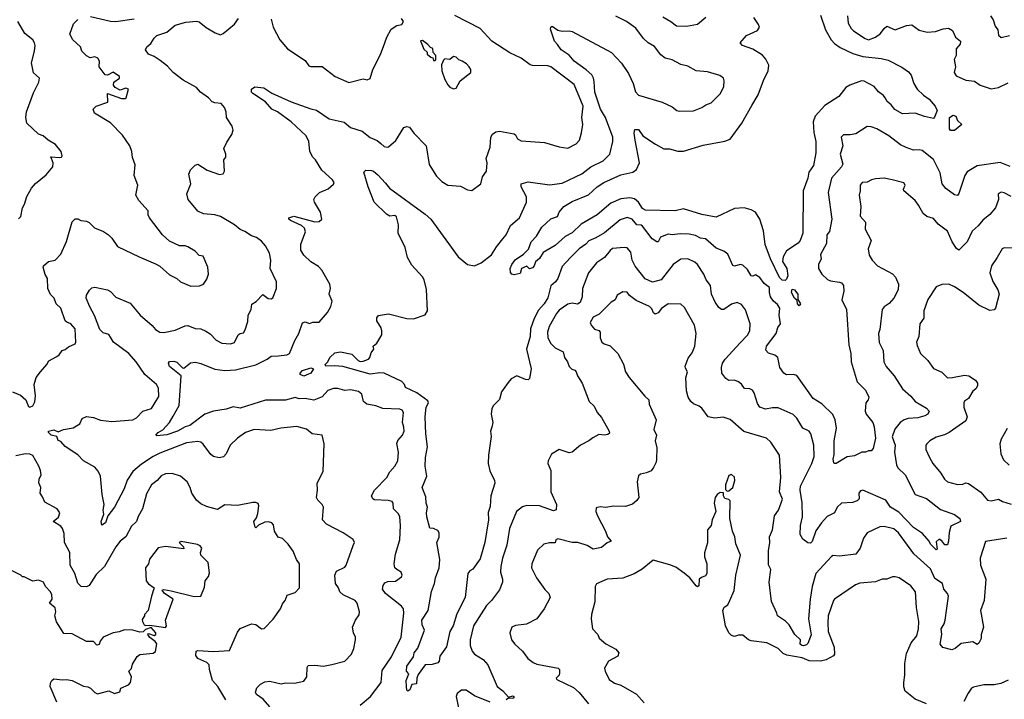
# Model space of a CAD drawing. Extents: x 1246230 to 1426786, y 660032 to 763141.
# Tile 251 of 256: x 1316493 to 1323467, y 737425 to 742238. Entities that reach past the tile are written whole.
import ezdxf

# ---------------------------------------------------------------- set-up
doc = ezdxf.new("R2010")
doc.units = 0

msp = doc.modelspace()

# ---------------------------------------------------------------- linework, layer by layer
at = {"layer": '0CON10XD'}
for points in [[(1316995, 742261.5), (1317135, 742227.1), (1317175, 742224.6), (1317304.1, 742244.1)], [(1318905, 737383.8), (1318978.9, 737445), (1319052.9, 737545), (1319061, 737629), (1319125.9, 737725), (1319194.4, 737865), (1319213.5, 738035), (1319210.6, 738065), (1319197.5, 738085), (1319084.3, 738174.3), (1319063.2, 738205), (1319067.9, 738232.1), (1319079.8, 738250.2), (1319101.4, 738258.6), (1319155, 738262.7), (1319197.3, 738292.7), (1319202, 738305), (1319194.3, 738325), (1319164.2, 738345), (1319150, 738355), (1319145.4, 738385.4), (1319155, 738454), (1319184.5, 738555), (1319191.1, 738655), (1319185, 738716.7), (1319175, 738737.5), (1319140, 738775), (1319137.5, 738815), (1319131.2, 738825), (1319103.9, 738833.9), (1319007.1, 738837.1), (1318994, 738845), (1318985.8, 738865), (1319006.4, 738905), (1319093.6, 738996.4), (1319115.5, 739035), (1319150.8, 739075), (1319172.5, 739115), (1319176.9, 739175), (1319164.3, 739235.7), (1319171.8, 739258.2), (1319205, 739296), (1319216, 739324), (1319215, 739352.5), (1319204, 739385), (1319211.5, 739455), (1319201.5, 739471.5), (1319185, 739479.4), (1319065.4, 739484.6), (1319015, 739502.7), (1318950.8, 739515), (1318927.8, 739535), (1318915.6, 739585), (1318893.8, 739605), (1318835, 739616.2), (1318795, 739611.4), (1318746.3, 739626.3), (1318715, 739626.4), (1318675, 739611.8), (1318635, 739566.9), (1318577.4, 739542.6), (1318515, 739554.6), (1318472.4, 739552.4), (1318445, 739561.2), (1318375, 739542.7), (1318235, 739543.2), (1318055, 739487.9), (1318004.7, 739495.3), (1317955, 739480.3), (1317865, 739466.7), (1317805, 739443.8), (1317698.8, 739365), (1317665, 739355.6), (1317610.6, 739325), (1317535, 739297.8), (1317465, 739290), (1317456.7, 739295), (1317473.1, 739315), (1317507.3, 739332.7), (1317555, 739386), (1317580.2, 739429.8), (1317623.3, 739505), (1317636.7, 739715), (1317555, 739782), (1317546.7, 739805), (1317555, 739816.2), (1317585, 739818.8), (1317605, 739813.3), (1317645, 739772.5), (1317655, 739770), (1317702.6, 739807.4), (1317737.6, 739812.4), (1317775, 739803.8), (1317875, 739763.1), (1317945, 739753.7), (1318021.1, 739758.9), (1318165, 739794.6), (1318246, 739835), (1318275, 739856.1), (1318325, 739856.5), (1318385, 739865.7), (1318405, 739874.2), (1318441.8, 739965), (1318471.1, 740015), (1318495, 740090), (1318515, 740098.8), (1318545, 740087.5), (1318570, 740095), (1318615, 740096.9), (1318672, 740165), (1318696.4, 740206.4), (1318705.8, 740245), (1318684.4, 740295), (1318694.3, 740335), (1318690, 740365), (1318634.2, 740465), (1318609.1, 740489.1), (1318555, 740522.9), (1318505, 740570), (1318484.3, 740605), (1318485, 740647.5), (1318516.9, 740735), (1318511.1, 740761.1), (1318489.3, 740779.3), (1318410, 740815), (1318400, 740825), (1318400, 740835), (1318435, 740845.8), (1318583.9, 740806.1), (1318615, 740808), (1318633.8, 740825), (1318622.5, 740875), (1318582, 740945), (1318576.2, 740965), (1318585.9, 740984.1), (1318616.1, 741013.9), (1318678.8, 741041.2), (1318715.7, 741074.3), (1318720, 741085), (1318708.8, 741105), (1318632.1, 741172.1), (1318587.5, 741245), (1318567, 741267), (1318548, 741308), (1318541.5, 741375), (1318521.9, 741415), (1318415, 741515.3), (1318319.4, 741585), (1318278, 741605), (1318235, 741656.9), (1318143.8, 741715), (1318133.8, 741725), (1318133.8, 741745), (1318158, 741762), (1318221.2, 741755), (1318278.5, 741718.5), (1318416.4, 741656.4), (1318555, 741605.7), (1318595, 741598), (1318685, 741535.3), (1318791.1, 741511.1), (1318835, 741474.5), (1318918.8, 741448.8), (1318975, 741404.2), (1319025, 741382.5), (1319052.1, 741362.1), (1319075, 741340), (1319095, 741334.2), (1319105, 741338), (1319158.2, 741381.8), (1319215, 741474.2), (1319235, 741480.6), (1319255, 741478), (1319284.4, 741435), (1319371.9, 741345), (1319392.6, 741212.6), (1319445, 741130), (1319483.2, 741093.2), (1319525.7, 741065.7), (1319615, 741060), (1319665, 741033.3), (1319695, 741027.5), (1319760, 741075), (1319771.2, 741125), (1319798.8, 741165), (1319803.3, 741225), (1319796.2, 741255), (1319824.5, 741335.5), (1319830, 741405), (1319843, 741427), (1319865, 741443.8), (1319891.7, 741448.3), (1319995, 741430.8), (1320005, 741423.3), (1320017.8, 741395), (1320045, 741380.8), (1320211.2, 741368.8), (1320315, 741338.6), (1320375, 741328), (1320435, 741358), (1320458, 741385), (1320473.2, 741436.8), (1320481.4, 741495), (1320475.5, 741545), (1320483.1, 741625), (1320419.8, 741779.8), (1320256.2, 741905), (1320235, 741911.4), (1320125, 741912.5), (1320108.8, 741918.8), (1320045.5, 741965.5), (1319965, 742004), (1319837, 742087), (1319754.6, 742175), (1319575, 742267.8)], [(1322228.3, 740738.3), (1322209.2, 740715), (1322207.1, 740652.9), (1322164.3, 740575), (1322170.8, 740545), (1322152.1, 740505), (1322151.1, 740475), (1322173.5, 740435), (1322215, 740397.1), (1322235, 740387.7), (1322299.7, 740379.7), (1322315, 740373.3), (1322328.8, 740355), (1322329.4, 740315), (1322315.7, 740255), (1322348.6, 740185), (1322365.9, 739935), (1322380.3, 739875), (1322381.6, 739815), (1322424.4, 739674.4), (1322485, 739613.8), (1322506.7, 739565), (1322503.6, 739546.4), (1322485.8, 739524.2), (1322480.5, 739465), (1322489.1, 739445), (1322535.3, 739385), (1322546.1, 739355), (1322554.6, 739275), (1322539.1, 739200.9), (1322525, 739184.3), (1322505, 739183.9), (1322485, 739174.6), (1322457.5, 739175), (1322405, 739150), (1322355, 739141.2), (1322275, 739094), (1322263.8, 739093.8), (1322259.5, 739099.5), (1322255.7, 739125), (1322261.3, 739158.7), (1322260.8, 739255), (1322277.5, 739345), (1322268, 739405), (1322252.1, 739442.1), (1322175, 739518.1), (1322114.3, 739555), (1321997.7, 739717.7), (1321975, 739725.6), (1321925, 739723.1), (1321905, 739734), (1321878.1, 739775), (1321864, 739845), (1321842.6, 739862.6), (1321797.4, 739877.4), (1321777.6, 739897.6), (1321781.8, 739925), (1321850, 740015), (1321862.5, 740057.5), (1321881.4, 740085), (1321873.5, 740145), (1321876.4, 740195), (1321861.4, 740221.4), (1321832.9, 740245), (1321810.5, 740275), (1321803.5, 740305), (1321805, 740342), (1321765, 740370.8), (1321735, 740412.5), (1321705, 740431.2), (1321685, 740421.2), (1321675, 740423.8), (1321648.7, 740468.7), (1321615, 740500), (1321595, 740504.4), (1321555, 740492.9), (1321545, 740497.5), (1321508.3, 740578.3), (1321479.8, 740599.8), (1321425, 740618.9), (1321351.2, 740685), (1321315, 740690), (1321278.7, 740708.7), (1321235, 740718.2), (1321170.6, 740720.6), (1321115, 740713.4), (1321085, 740718.4), (1321031.1, 740698.9), (1321015.8, 740665), (1321005, 740664.5), (1320972.9, 740685), (1320905, 740776.2), (1320895, 740783.8), (1320865, 740784.4), (1320830.6, 740825), (1320795, 740837.5), (1320745, 740820.4), (1320635, 740728.5), (1320574.2, 740694.2), (1320525, 740672.1), (1320502.6, 740647.4), (1320455, 740616.1), (1320394.5, 740555), (1320335, 740490.8), (1320304.1, 740405), (1320287.7, 740382.3), (1320255, 740354.2), (1320235, 740267.5), (1320207.3, 740225), (1320168.5, 740181.5), (1320138.1, 740121.9), (1320111.6, 740048.4), (1320109.2, 739995), (1320082.5, 739905), (1320115.7, 739765), (1320103.6, 739696.4), (1320095, 739687.5), (1320075, 739690), (1320015, 739716.7), (1319975, 739693.8), (1319952.1, 739667.9), (1319906.6, 739603.4), (1319891.2, 739548.8), (1319848.8, 739505), (1319838, 739485), (1319833.3, 739445), (1319844.7, 739385), (1319837.8, 739352.2), (1319827.7, 739325), (1319832.5, 739285), (1319813.1, 739155), (1319811.4, 739095), (1319823.6, 739043.6), (1319856, 738975), (1319858.8, 738955), (1319829.2, 738865), (1319825, 738790), (1319811.2, 738748.8), (1319814.4, 738695), (1319788.2, 738535), (1319755, 738420.8), (1319703, 738347), (1319682, 738335), (1319667.1, 738315), (1319647.5, 738145), (1319589.1, 738030.9), (1319564.4, 737945.6), (1319538.6, 737905), (1319515, 737797.5), (1319469.3, 737730.7), (1319463.3, 737695), (1319455.8, 737684.2), (1319415, 737672.2), (1319365, 737668), (1319315, 737600), (1319306.5, 737575), (1319304.3, 737535.7), (1319270.9, 737529.1), (1319257.4, 737492.6), (1319242.5, 737482.5), (1319235, 737490), (1319231.9, 737515), (1319230.7, 737559.3), (1319250, 737605), (1319233.6, 737623.6), (1319235, 737660), (1319282, 737725), (1319286.2, 737755), (1319311.9, 737788.1), (1319360, 737915), (1319343.2, 737953.2), (1319340.8, 737985), (1319386.3, 738053.7), (1319410.6, 738189.4), (1319432.2, 738245), (1319437.1, 738285), (1319464.3, 738355), (1319468.6, 738415), (1319447.5, 738535), (1319465, 738572.5), (1319465.3, 738605), (1319455, 738621.4), (1319425, 738633.8), (1319397, 738637), (1319377.1, 738717.1), (1319374.6, 738745.4), (1319381.4, 738785), (1319372.2, 738815), (1319369.1, 738859.1), (1319344.3, 738925), (1319377.5, 739005), (1319363.8, 739075), (1319366.4, 739136.4), (1319382.5, 739212.5), (1319370, 739305), (1319365.3, 739425), (1319372.5, 739495), (1319388.1, 739525), (1319385, 739538.8), (1319305, 739595.5), (1319225, 739634.3), (1319219.2, 739655), (1319200, 739675), (1319075, 739734.5), (1319045, 739736.9), (1318975, 739726.8), (1318781.5, 739781.5), (1318725, 739787.8), (1318662.5, 739785), (1318656.4, 739795), (1318675.4, 739815), (1318688.9, 739845), (1318725, 739879.4), (1318764.2, 739885.8), (1318845, 739868.8), (1318890, 739825), (1318905, 739817.9), (1318925, 739819.4), (1318963.3, 739835), (1318972.5, 739845), (1318981.4, 739878.6), (1319002.5, 739905), (1318996.7, 739925), (1319022.5, 739947.5), (1319057.1, 740005), (1319058.6, 740035), (1319052.5, 740055), (1319023.3, 740105), (1319023.6, 740126.4), (1319035, 740142.5), (1319106, 740154), (1319235, 740121.4), (1319281.7, 740118.3), (1319365, 740148.8), (1319382, 740175), (1319373.9, 740326.1), (1319356.7, 740395), (1319345, 740417.1), (1319270.5, 740500.5), (1319238.9, 740555), (1319223.6, 740623.6), (1319173.5, 740725), (1319175.5, 740785), (1319161.2, 740841.2), (1319151.2, 740851.2), (1319115, 740847.5), (1319091.2, 740861.2), (1319004.2, 740945), (1318961.9, 741055), (1318931.7, 741158.3), (1318945, 741173.3), (1318985, 741170.8), (1319000, 741165), (1319028.7, 741138.7), (1319085, 741081.2), (1319111.2, 741045), (1319365, 740861.4), (1319405, 740824.4), (1319599.5, 740559.5), (1319665, 740504.5), (1319715, 740494.5), (1319762.5, 740515), (1319835, 740571.9), (1319870.2, 740629.8), (1319915.4, 740685), (1319937.9, 740715), (1319970.1, 740779.9), (1320032, 740835), (1320082.7, 740945), (1320082.6, 740982.6), (1320044.4, 741055), (1320045, 741076.7), (1320095, 741089.2), (1320245, 741068.6), (1320335, 741079.6), (1320475, 741147.3), (1320538.1, 741195), (1320625, 741239.2), (1320673.6, 741285), (1320693.6, 741375), (1320693.1, 741405), (1320642.4, 741545), (1320607.9, 741605), (1320567.4, 741725), (1320561.2, 741801.2), (1320558.2, 741825), (1320545, 741846.9), (1320505, 741883.8), (1320420.8, 741945), (1320386, 741986), (1320328.6, 742025), (1320303.4, 742063.4), (1320280, 742085), (1320251.7, 742171.7), (1320254.3, 742185.7), (1320265, 742193.3), (1320303.6, 742163.6), (1320336.1, 742156.1), (1320385, 742160), (1320405, 742154), (1320684.7, 742004.7), (1320755, 741930), (1320805, 741857.5), (1320839.1, 741785), (1320855, 741728), (1320875, 741703.1), (1321043.9, 741653.9), (1321115, 741621.2), (1321147.5, 741595), (1321165, 741590), (1321265, 741592.9), (1321325, 741616.7), (1321352.5, 741635), (1321391.4, 741648.6), (1321456.2, 741715), (1321480, 741765), (1321483.3, 741805), (1321477.5, 741825), (1321451.7, 741841.7), (1321365, 741868.1), (1321285, 741876.2), (1321225, 741907.7), (1321175, 741920.9), (1321115, 741952.7), (1321065, 741965.4), (1321035, 741988.2), (1320988.6, 742048.6), (1320944.1, 742074.1), (1320911.4, 742105), (1320857, 742177), (1320791.2, 742225), (1320715, 742263.8)], [(1322165, 742271.2), (1322201.1, 742165), (1322241.3, 742095), (1322265, 742070), (1322305, 742041.2), (1322395, 741999.5), (1322465, 741976.8), (1322595, 741963.5), (1322645, 741950.5), (1322741.7, 741901.7), (1322788.3, 741868.2), (1322807.5, 741845), (1322826.2, 741785), (1322850, 741745), (1322895, 741702.9), (1322935.3, 741675.3), (1322976.4, 741626.4), (1322991.1, 741595), (1322973.5, 741546.5), (1322965, 741538.6), (1322901.5, 741551.5), (1322835, 741576.9), (1322745, 741570.8), (1322691.5, 741601.5), (1322665.4, 741635), (1322638, 741658), (1322622.1, 741685), (1322610.6, 741700.6), (1322575, 741726.2), (1322545, 741765.4), (1322475, 741803.1), (1322455, 741804.6), (1322373.8, 741775), (1322345, 741758.1), (1322295.7, 741695), (1322195, 741629.3), (1322126.3, 741555), (1322114.2, 741515), (1322119, 741439), (1322132.5, 741375), (1322132.1, 741295), (1322115.4, 741205), (1322081.7, 741158.3), (1322075.5, 741115), (1322042.5, 741025), (1322040, 740725), (1322020.9, 740675), (1322006.5, 740655), (1321925, 740600), (1321901.8, 740558.2), (1321897.1, 740525), (1321926.7, 740475), (1321934.2, 740425), (1321925, 740399.5), (1321915, 740390), (1321893, 740393), (1321875, 740411.4), (1321810.4, 740545), (1321773.2, 740645), (1321762.2, 740742.2), (1321734.4, 740825), (1321705, 740874.2), (1321675, 740892.5), (1321625, 740906), (1321555, 740900.8), (1321425, 740839.4), (1321325, 740857.5), (1321195, 740898), (1321135, 740884.7), (1320925, 740889.4), (1320905, 740900.4), (1320875.6, 740945.6), (1320848.5, 740968.5), (1320815, 740976.2), (1320751.6, 740968.4), (1320680.5, 740939.5), (1320582.5, 740855), (1320471.1, 740788.9), (1320405, 740728.6), (1320357.5, 740702.5), (1320285, 740638), (1320201.5, 740588.5), (1320175, 740546.7), (1320146.4, 740523.6), (1320138, 740495), (1320125, 740480), (1320105, 740472.5), (1320085, 740492.5), (1320047.5, 740475), (1320038.8, 740441.2), (1319995, 740430), (1319980, 740435), (1319968.3, 740448.3), (1319967.5, 740475), (1319980, 740505), (1320002.3, 740537.7), (1320062.5, 740577.5), (1320097.5, 740612.5), (1320116.2, 740665), (1320154.1, 740705.9), (1320190.7, 740769.3), (1320255, 740828.8), (1320302.5, 740845), (1320313.8, 740875), (1320346.2, 740915), (1320405, 740949.4), (1320522.4, 740997.6), (1320584.3, 741055), (1320630.8, 741085), (1320750.7, 741139.3), (1320835, 741158.8), (1320862.6, 741177.4), (1320883.1, 741225), (1320851.9, 741385), (1320846, 741435), (1320849.3, 741460.7), (1320875, 741460.8), (1320906.7, 741415), (1320995.4, 741355.4), (1321055, 741324), (1321095, 741324.2), (1321155, 741305.8), (1321195, 741306.2), (1321335, 741350), (1321487.7, 741377.7), (1321525, 741392.9), (1321608.5, 741505), (1321679.6, 741630.4), (1321724, 741706), (1321761.7, 741808.3), (1321794.4, 741875), (1321799.4, 741915), (1321778.7, 741958.7), (1321755, 741986.7), (1321685, 742030.4), (1321613.3, 742055), (1321596.2, 742075), (1321641.2, 742125), (1321718.9, 742161.1), (1321733.1, 742185), (1321726.9, 742205), (1321692.4, 742252.4)], [(1322355.5, 742265), (1322362.2, 742212.2), (1322381.4, 742175), (1322398.6, 742158.6), (1322481.1, 742105), (1322505, 742096.2), (1322555.5, 742115), (1322589.3, 742140.7), (1322615, 742176.7), (1322635, 742191.4), (1322695, 742165.7), (1322775, 742197.1), (1322811.8, 742201.8), (1322864.7, 742164.7), (1322921.4, 742148.6), (1322980, 742155), (1323035, 742174.2), (1323071.7, 742178.3), (1323100.8, 742160.8), (1323122.2, 742115), (1323156.4, 742086.4), (1323154.4, 742065.6), (1323125, 742032.5), (1323126, 741985), (1323111.9, 741955), (1323121.2, 741905), (1323113.1, 741865), (1323125, 741840), (1323195, 741810.6), (1323255, 741802.9), (1323296.7, 741775), (1323375, 741747.5), (1323425, 741758.5), (1323495, 741790.8)], [(1323370, 742265), (1323387.6, 742237.6), (1323402.4, 742192.4), (1323421.4, 742165), (1323425, 742127.5), (1323445, 742111.2), (1323505, 742125.8)], [(1316485, 740826.7), (1316500, 740845), (1316512, 740905), (1316527.7, 740932.3), (1316543.8, 740985), (1316576.2, 741045), (1316605, 741078.8), (1316679.6, 741140.4), (1316728.8, 741195), (1316730.8, 741225), (1316713.8, 741266.2), (1316778, 741262), (1316790, 741265), (1316793.3, 741275), (1316786.7, 741305), (1316746.2, 741355), (1316694.5, 741384.5), (1316658.8, 741415), (1316626.9, 741426.9), (1316542.5, 741505), (1316536.7, 741545), (1316541.9, 741585), (1316590.3, 741719.7), (1316628, 741795), (1316633, 741823), (1316590.5, 741860.5), (1316576.4, 741933.6), (1316597.8, 742015), (1316602.5, 742055), (1316598.8, 742075), (1316586.7, 742095), (1316529.4, 742139.4), (1316480.3, 742225)], [(1316641.2, 739745), (1316684, 739795), (1316698.3, 739821.7), (1316755, 739852), (1316772, 739865), (1316793.3, 739895), (1316815, 739901.2), (1316837.7, 739922.3), (1316885, 739943.3), (1316891.2, 739955), (1316885, 740047.5), (1316856.2, 740085), (1316825.8, 740095.8), (1316815.6, 740105.6), (1316785.4, 740195), (1316752, 740225), (1316736.2, 740265), (1316711.7, 740291.7), (1316692.5, 740335), (1316689.2, 740405), (1316674.2, 740434.2), (1316660, 740485), (1316661.2, 740495), (1316697.5, 740525), (1316745, 740533.8), (1316785, 740576.7), (1316825, 740666.7), (1316865, 740806.7), (1316885, 740826.7), (1316905, 740828.8), (1316925, 740816.7), (1316965, 740811.2), (1316985, 740801.2), (1317023.3, 740765), (1317087.4, 740737.4), (1317121.4, 740715), (1317145, 740690.8), (1317185, 740631.2), (1317339.7, 740559.7), (1317455, 740510), (1317485, 740492.5), (1317555, 740431.2), (1317606.1, 740406.1), (1317631.7, 740381.7), (1317705, 740350.8), (1317767.7, 740352.3), (1317795.9, 740364.1), (1317819.5, 740400.5), (1317830, 740435), (1317826, 740485), (1317793, 740563), (1317765, 740567.5), (1317735, 740598.8), (1317685, 740628.8), (1317665, 740636), (1317625, 740636), (1317555, 740668.8), (1317504.4, 740714.4), (1317412, 740835), (1317404, 740855), (1317403.3, 740885), (1317336.4, 740956.4), (1317316, 740995), (1317330, 741065), (1317304.5, 741135), (1317310.9, 741210.9), (1317292.1, 741262.1), (1317287.1, 741305), (1317273.1, 741345), (1317220.9, 741420.9), (1317136.5, 741506.5), (1317023.3, 741575), (1317013.8, 741605), (1317034.4, 741625.6), (1317116.6, 741653.4), (1317113.9, 741716.1), (1317215, 741680), (1317239.3, 741680.7), (1317247.5, 741685), (1317262.5, 741745), (1317245, 741752.5), (1317205, 741740), (1317168.3, 741758.3), (1317158, 741775), (1317160.8, 741795), (1317200, 741825), (1317198.8, 741835), (1317155, 741866.7), (1317115, 741844), (1317098.3, 741848.3), (1317056.2, 741905), (1317058.6, 741945), (1317045.8, 741965), (1317025, 741975.8), (1316993, 741967), (1316965, 741981.2), (1316933.3, 742015), (1316924.4, 742045), (1316868.2, 742095), (1316847.5, 742135), (1316875, 742208.6), (1316905, 742238.2)], [(1317135, 739988.8), (1317125, 740007.8), (1317085, 740021.1), (1317060.9, 740045), (1317023.1, 740143.1), (1316988.6, 740205), (1316964, 740265), (1316965, 740287.5), (1316988.3, 740321.7), (1317005, 740338), (1317025, 740344.2), (1317115, 740325.8), (1317135, 740314.2), (1317175, 740272.5), (1317275, 740229.4), (1317347.1, 740145), (1317431.9, 740071.9), (1317454.2, 740044.2), (1317485, 740025.4), (1317515, 740022.9), (1317595, 740039.2), (1317665, 740069.4), (1317685, 740071.4), (1317735, 740051.9), (1317775, 740049.4), (1317812.5, 740032.5), (1317842.4, 740012.4), (1317885, 739967.5), (1317925, 739946), (1317985, 739942.9), (1318015, 739952), (1318040.6, 740005), (1318055, 740016.7), (1318078.9, 740021.1), (1318089.5, 740040.5), (1318108.3, 740101.7), (1318111.2, 740145), (1318133.3, 740185), (1318136.4, 740223.6), (1318167.7, 740242.3), (1318215, 740292.5), (1318252.6, 740262.6), (1318275, 740261.9), (1318285, 740269.2), (1318311.1, 740335), (1318311.2, 740381.2), (1318266, 740475), (1318272, 740535), (1318262, 740585), (1318235, 740636.7), (1318205, 740668.8), (1318170, 740695), (1318135, 740707.5), (1318088.7, 740738.7), (1318055, 740752.5), (1318015, 740784.5), (1317914.7, 740844.7), (1317875, 740855.3), (1317795, 740863.8), (1317755, 740882.5), (1317686, 740965), (1317676.2, 741005), (1317705.4, 741074.6), (1317691.8, 741145), (1317702.3, 741175), (1317735, 741208.9), (1317754.5, 741214.5), (1317822, 741172), (1317907.7, 741142.3), (1317933.8, 741146.2), (1317943.8, 741165), (1317940, 741245), (1317952.5, 741265), (1317953.3, 741285), (1317940, 741325), (1317959.5, 741370.5), (1317995, 741424.2), (1318004.3, 741455), (1317997.1, 741485), (1317958.1, 741545), (1317954.4, 741585), (1317944.4, 741615), (1317920.8, 741645), (1317875, 741648.6), (1317856.9, 741656.9), (1317830, 741685), (1317773.8, 741723.8), (1317745, 741758.1), (1317650.2, 741810.2), (1317579.5, 741865), (1317538.7, 741908.7), (1317488.2, 741948.2), (1317445, 741977.5), (1317404.4, 741995), (1317383.8, 742025), (1317393.3, 742045), (1317420.9, 742069.1), (1317445, 742107.1), (1317465, 742126.5), (1317535, 742149.2), (1317595, 742198.8), (1317669.1, 742220.9), (1317745, 742228.6), (1317765, 742222), (1317813.4, 742183.4), (1317877.5, 742145), (1317915, 742131.2), (1317935, 742140), (1318014.2, 742205.8), (1318043.2, 742246.8)], [(1318275, 742242.5), (1318289.4, 742185), (1318334.4, 742095), (1318390.8, 742030.8), (1318515, 741948), (1318540.8, 741910.8), (1318555, 741906), (1318635, 741906), (1318726.7, 741835), (1318825, 741792), (1318925, 741818), (1318955, 741811.2), (1318975, 741821.2), (1318994.4, 741885), (1319049.1, 741990.9), (1319079.4, 742075), (1319093.1, 742115), (1319125, 742170), (1319165, 742197.5), (1319200, 742205), (1319212.5, 742225), (1319196.4, 742246.4)], [(1321048, 742258), (1321105.9, 742225.9), (1321144.7, 742194.7), (1321215, 742191.8), (1321295, 742205.8), (1321352, 742255)], [(1319435, 741950), (1319440, 741955), (1319440, 741985), (1319422.5, 742005), (1319420, 742035), (1319401.7, 742041.7), (1319385, 742062.5), (1319345, 742090), (1319331.7, 742088.3), (1319355, 742030), (1319378.3, 742008.3), (1319380, 741995), (1319405, 741972.5), (1319418.3, 741968.3), (1319425, 741950), (1319435, 741950)], [(1319565, 741747.5), (1319585, 741753.3), (1319612.5, 741805), (1319687.5, 741865), (1319687.5, 741885), (1319677.5, 741905), (1319657.5, 741925), (1319627.5, 741945), (1319603, 741953), (1319585, 741972.5), (1319565, 741976.7), (1319540, 741955), (1319505, 741960), (1319495, 741952.5), (1319481.2, 741918.8), (1319483.8, 741875), (1319503.3, 741815), (1319525, 741777.5), (1319540.7, 741760.7), (1319565, 741747.5)], [(1323115, 741452.5), (1323085, 741453.3), (1323078.8, 741465), (1323080, 741545), (1323105, 741562), (1323123.8, 741555), (1323135.8, 741525), (1323166.7, 741495), (1323115, 741452.5)], [(1323509.1, 741199.1), (1323437.6, 741227.6), (1323275, 741202.3), (1323205, 741161.4), (1323186.5, 741135), (1323145, 741006), (1323135, 740993.1), (1323115, 740996.5), (1323053.3, 741043.2), (1323027.5, 741075), (1323013.7, 741153.7), (1322965, 741248), (1322885, 741311.2), (1322865, 741316.7), (1322825, 741314.4), (1322772.8, 741332.8), (1322732.9, 741352.9), (1322649.5, 741415), (1322565, 741465.9), (1322525, 741480), (1322495, 741482.5), (1322415, 741430), (1322375, 741421.4), (1322327.7, 741422.3), (1322312.5, 741405), (1322324.4, 741345), (1322304.8, 741285), (1322323.5, 741215), (1322314.4, 741195), (1322244.2, 741115), (1322218.9, 741015), (1322245.5, 740825), (1322228.3, 740738.3)], [(1323515, 740986), (1323465, 741012.5), (1323444.4, 741015.6), (1323424, 741005), (1323425.6, 740965), (1323405, 740906.2), (1323365, 740858.8), (1323315, 740817.1), (1323283, 740777), (1323238.7, 740741.3), (1323205, 740664.3), (1323145, 740606), (1323128, 740618), (1323097.3, 740665), (1323065, 740740.6), (1322998.9, 740788.9), (1322965, 740829.1), (1322918.8, 740845), (1322892, 740865), (1322860, 740925), (1322835, 740958), (1322755.5, 741025), (1322752.6, 741037.4), (1322764.6, 741065), (1322755, 741083.5), (1322673.5, 741103.5), (1322615, 741114.6), (1322555, 741111.5), (1322526.2, 741105), (1322495, 741086.7), (1322460, 741085), (1322446.7, 741065), (1322446.7, 741026.7), (1322439.2, 740995), (1322451.9, 740915), (1322445, 740847.5), (1322484, 740805), (1322481.9, 740755), (1322523.5, 740675), (1322502.5, 740615), (1322509.7, 740569.7), (1322532, 740535), (1322570, 740495), (1322675, 740437.1), (1322695.6, 740415), (1322716.7, 740365), (1322715.6, 740325), (1322685, 740265.7), (1322652.2, 740227.8), (1322615, 740203.3), (1322601.2, 740185), (1322585.6, 740045), (1322576.9, 740015), (1322581.7, 739951.7), (1322608, 739895), (1322612.9, 739815), (1322631.1, 739781.1), (1322686.2, 739716.2), (1322745, 739623.3), (1322805, 739572.9), (1322835.6, 739535), (1322916.6, 739486.6), (1322934, 739465), (1322925.7, 739445), (1322905, 739431.8), (1322855, 739418.5), (1322786.9, 739413.1), (1322758.6, 739405), (1322730, 739385), (1322692.4, 739337.6), (1322672.7, 739282.7), (1322693.3, 739225), (1322688.5, 739175), (1322702.8, 739085), (1322713.8, 739065), (1322764.6, 739015), (1322835, 738874.3), (1322915, 738846.9), (1323015, 738769.2), (1323113.9, 738733.9), (1323152, 738705), (1323156.6, 738683.4), (1323087.7, 738652.3), (1323076.4, 738606.4), (1323072.5, 738545), (1323065, 738520), (1323045, 738520), (1323025, 738547.5), (1323005, 738560), (1322985, 738540), (1322991.7, 738488.3), (1322985, 738484.2), (1322945, 738524.7), (1322935.3, 738545.3), (1322888.7, 738598.7), (1322825, 738641.6), (1322720.4, 738750.4), (1322660.8, 738785), (1322628.1, 738835), (1322465, 738905.6), (1322448.9, 738901.1), (1322435.8, 738885), (1322438.8, 738845), (1322425, 738831.2), (1322390.7, 738819.3), (1322313.8, 738815), (1322282.9, 738785), (1322263.8, 738745), (1322211.5, 738718.5), (1322171.5, 738675), (1322132.7, 738617.3), (1322105, 738541.4), (1322095, 738530), (1322075, 738533.8), (1322040, 738560), (1322021.7, 738591.7), (1322023.8, 738655), (1322036.8, 738716.8), (1322036.1, 738816.1), (1322021.8, 738905), (1322023.5, 738935), (1322104.6, 739095), (1322119.2, 739145), (1322118.5, 739225), (1322096.4, 739305), (1322084.3, 739325), (1322039.2, 739345), (1321996.6, 739416.6), (1321971.5, 739441.5), (1321865, 739488.8), (1321825, 739489.6), (1321775, 739480.8), (1321736, 739495), (1321719.3, 739519.3), (1321696.1, 739595), (1321683.1, 739615), (1321665, 739623.6), (1321626.8, 739626.8), (1321606.4, 739656.4), (1321585, 739672.9), (1321555, 739684.2), (1321515, 739682.9), (1321495, 739696.2), (1321465.7, 739735.7), (1321463.1, 739775), (1321471.9, 739805), (1321489.4, 739835), (1321595, 739949.2), (1321647.3, 740002.7), (1321664.6, 740035), (1321666.5, 740085), (1321635, 740182.9), (1321605, 740220.6), (1321575, 740234.4), (1321535, 740224.3), (1321480, 740185), (1321465, 740186.2), (1321445, 740200), (1321418.5, 740238.5), (1321393.9, 740293.9), (1321385.7, 740355.7), (1321354.4, 740395), (1321338.1, 740435), (1321295, 740504.3), (1321275, 740520), (1321225, 740544.2), (1321175, 740543.1), (1321121.9, 740505), (1321037.1, 740395), (1320975, 740379.6), (1320923.6, 740403.6), (1320851.5, 740491.5), (1320832.2, 740535), (1320821.9, 740591.9), (1320795, 740622.2), (1320775.6, 740625.6), (1320692.9, 740617.1), (1320675.6, 740604.4), (1320635, 740554.4)], [(1323555, 740620), (1323465, 740622.2), (1323451.8, 740615), (1323416.9, 740553.1), (1323375.5, 740495), (1323364.6, 740445.4), (1323384.7, 740384.7), (1323421.1, 740325), (1323431.1, 740295), (1323405.7, 740195), (1323395, 740182.5), (1323365, 740179.2), (1323286.7, 740216.7), (1323176, 740305), (1323115, 740347.1), (1323075, 740364), (1323025, 740362), (1322983.9, 740346.1), (1322925, 740257.5), (1322896.9, 740175), (1322896.9, 740125), (1322869.2, 740085), (1322861.9, 739995), (1322845.7, 739955), (1322850.2, 739930.2), (1322873.6, 739875), (1322925.6, 739825), (1322965, 739768), (1323025, 739742.2), (1323065, 739702.5), (1323100, 739705), (1323185, 739719.4), (1323215, 739715.7), (1323264.2, 739685), (1323276.2, 739665), (1323278, 739645), (1323265, 739623.3), (1323245, 739607.5), (1323214.3, 739555.7), (1323185, 739535.7), (1323179.5, 739525), (1323180, 739495), (1323204.4, 739425), (1323193.9, 739396.1), (1323075.4, 739314.6), (1323042.5, 739297.5), (1322985, 739280.6), (1322938.8, 739255), (1322918, 739235), (1322912, 739225), (1322911.4, 739195), (1322936.4, 739136.4), (1322960, 739095), (1323017.4, 739027.4), (1323044.3, 738985), (1323065.8, 738965), (1323135.2, 738945.2), (1323172.3, 738947.7), (1323195, 738956.9), (1323214.3, 738954.3), (1323301.6, 738891.6), (1323347.1, 738835), (1323375, 738830.7), (1323425, 738842.7), (1323455.2, 738825.2), (1323515, 738808.1)], [(1320635, 740554.4), (1320577.8, 740515), (1320522.5, 740445), (1320479.2, 740335), (1320476.8, 740275), (1320462.7, 740235), (1320445, 740222.3), (1320405, 740229.4), (1320375, 740223.1), (1320315, 740180.4), (1320295, 740156.5), (1320243.7, 740066.3), (1320231.4, 740025), (1320233.5, 739985), (1320254.7, 739944.7), (1320285, 739914.4), (1320342, 739885), (1320352.5, 739845), (1320373.1, 739815), (1320385, 739781.2), (1320402.9, 739762.9), (1320425, 739756.2), (1320434.3, 739744.3), (1320444.4, 739715), (1320476, 739665), (1320526.2, 739535), (1320561.7, 739501.7), (1320582.9, 739455), (1320615, 739421.2), (1320667.5, 739325), (1320669.5, 739310.5), (1320658.8, 739301.2), (1320635, 739296.2), (1320595, 739300), (1320552.2, 739277.8), (1320525, 739256.2), (1320465, 739224.2), (1320405, 739174.2), (1320385, 739171.4), (1320315, 739193.8), (1320258.8, 739161.2), (1320235.8, 739115), (1320234.2, 739095), (1320253.9, 739045), (1320255.4, 738895), (1320294.3, 738805), (1320292, 738768), (1320275, 738759.2), (1320175, 738794.6), (1320085, 738798.5), (1320055, 738788.6), (1320012, 738755), (1319962.2, 738635), (1319943.8, 738516.2), (1319912.9, 738425), (1319900.5, 738365), (1319898.9, 738325), (1319913.3, 738275), (1319912.9, 738255), (1319890.5, 738199.5), (1319835.5, 738125), (1319799.9, 738090.1), (1319706.7, 737945), (1319683.5, 737845), (1319684.5, 737805), (1319698.9, 737765), (1319714.4, 737745), (1319776.7, 737706.7), (1319808.5, 737668.5), (1319876, 737515), (1319915.5, 737485.5), (1319955, 737440), (1319985, 737449.2), (1319993.3, 737445), (1319993.8, 737435), (1319985, 737430), (1319955, 737433.8), (1319938.1, 737421.9)], [(1323048.9, 737985), (1323071.4, 738155), (1323064.8, 738174.8), (1323038.8, 738205), (1323028.2, 738245), (1322975, 738280.8), (1322945, 738348.9), (1322826.7, 738455), (1322718.1, 738605), (1322685, 738632.5), (1322615, 738649.5), (1322585, 738646.7), (1322496, 738605), (1322468.8, 738565), (1322445.7, 738495), (1322415, 738452.5), (1322300.3, 738439.7), (1322255, 738442.9), (1322243.7, 738436.3), (1322131.4, 738315), (1322105.5, 738225), (1322092.1, 738135), (1322079.8, 737995), (1322098.8, 737881.2), (1322075, 737820), (1322065, 737810), (1322045.4, 737804.6), (1322033.3, 737805), (1322022, 737815), (1322023.3, 737845), (1321983.8, 737885), (1321943.1, 737953.1), (1321918.2, 737978.2), (1321860, 738015), (1321856.2, 738035), (1321818.3, 738118.3), (1321802, 738255), (1321813.6, 738343.6), (1321798, 738378), (1321797.2, 738477.2), (1321805.6, 738535), (1321804.4, 738575), (1321825.5, 738624.5), (1321838.9, 738725), (1321866.7, 738765), (1321897, 738843), (1321874.4, 738895), (1321883.3, 738995), (1321874.6, 739154.6), (1321812.5, 739245), (1321783.8, 739275), (1321622.1, 739322.1), (1321525, 739405.6), (1321475, 739422.9), (1321416.3, 739416.3), (1321370, 739425), (1321325, 739485.7), (1321305, 739500.6), (1321265, 739516.7), (1321246.7, 739535), (1321228, 739565), (1321215, 739610), (1321211.2, 739701.2), (1321223.8, 739745), (1321209.2, 739769.2), (1321207.1, 739785), (1321228.5, 739841.5), (1321255, 739878), (1321275.4, 739925), (1321285.5, 740015), (1321272.5, 740075), (1321200.7, 740200.7), (1321175, 740223.8), (1321085, 740225.8), (1321038.5, 740191.5), (1321015, 740161.4), (1320995, 740152.5), (1320982.4, 740162.4), (1320969.5, 740189.5), (1320955, 740205.8), (1320859.2, 740249.2), (1320812.5, 740285), (1320795, 740307.5), (1320765, 740310), (1320725, 740286), (1320710, 740255), (1320682.7, 740237.3), (1320598.3, 740151.7), (1320555, 740132), (1320534.3, 740094.3), (1320540, 740075), (1320565, 740046.7), (1320595, 740036.2), (1320604, 740025), (1320605.6, 739985), (1320616, 739955), (1320632.1, 739942.1), (1320675, 739928), (1320730.8, 739875), (1320768.7, 739798.7), (1320784.4, 739745), (1320809.4, 739705), (1320920.9, 739570.9), (1320948.8, 739545), (1320952.5, 739515), (1321000, 739405), (1320985.8, 739335), (1321004.2, 739295), (1320993.1, 739255), (1321005.6, 739205), (1321003.1, 739125), (1321001.4, 739105), (1320983.1, 739066.9), (1320965, 739044.2), (1320932.3, 739027.7), (1320890.5, 739019.5), (1320875, 739007.5), (1320867.5, 738965), (1320878.8, 738855), (1320865, 738833.3), (1320833, 738807), (1320785, 738790), (1320697.9, 738792.1), (1320645, 738783.1), (1320605, 738788), (1320575, 738780), (1320574, 738755), (1320585, 738723.3), (1320642.2, 738615), (1320655.8, 738575), (1320682.5, 738545), (1320655, 738534), (1320615, 738500), (1320555, 738487.8), (1320513.6, 738513.6), (1320446.7, 738535), (1320405.6, 738535.6), (1320305, 738562.5), (1320290, 738555), (1320285.9, 738534.1), (1320245, 738534.2), (1320205, 738522.5), (1320159.8, 738480.2), (1320121.4, 738385), (1320118.6, 738355), (1320154.6, 738284.6), (1320213.1, 738203.1), (1320242, 738175), (1320250.8, 738145), (1320208.1, 738065), (1320155, 737994.2), (1320082.3, 737957.7), (1320005, 737948.2), (1319979.2, 737935), (1319964, 737895), (1319976.4, 737846.4), (1320000, 737815), (1320055, 737766.2), (1320092, 737715), (1320130, 737685), (1320155, 737674.4), (1320306.2, 737645), (1320316, 737635), (1320317.3, 737612.7), (1320314, 737596), (1320294, 737575), (1320296.7, 737565), (1320415, 737509.4), (1320455, 737474.2), (1320521.9, 737391.9)], [(1322015, 740212.5), (1322002.5, 740225), (1322000, 740250), (1321980, 740265), (1321960.9, 740305), (1321965, 740328.6), (1321981.4, 740325), (1322004.4, 740295), (1322005.6, 740255.6), (1322022.9, 740225), (1322015, 740212.5)], [(1318265, 737371.5), (1318216.4, 737425), (1318170.1, 737460.1), (1318163.8, 737476.2), (1318173.3, 737506.7), (1318197.9, 737532.1), (1318230.1, 737549.9), (1318265, 737554.6), (1318345.6, 737534.4), (1318375, 737540.8), (1318438.3, 737538.3), (1318505, 737554.5), (1318527.5, 737585), (1318529.3, 737650.7), (1318536.4, 737663.6), (1318584.3, 737665.7), (1318645, 737658.6), (1318705, 737671.1), (1318795, 737696), (1318842.5, 737745), (1318859.4, 737785), (1318871.4, 737845), (1318870.8, 737865), (1318856.2, 737895), (1318850, 737935), (1318872.5, 737985), (1318897.9, 738022.1), (1318899.4, 738045), (1318883.3, 738105), (1318868.5, 738125), (1318784, 738165), (1318760, 738185), (1318751.4, 738215), (1318729.4, 738245), (1318725.5, 738305), (1318738, 738332), (1318795, 738361.4), (1318805.5, 738374.5), (1318853.8, 738513.8), (1318863.3, 738535), (1318855.8, 738555.8), (1318783.4, 738603.4), (1318665, 738664.5), (1318637.5, 738695), (1318644.5, 738785), (1318636.5, 738805), (1318605.6, 738835), (1318595.5, 738855), (1318603.4, 738905), (1318600.9, 738955), (1318642.2, 739037.8), (1318648.7, 739235), (1318635, 739296.7), (1318565, 739305.6), (1318525, 739339.2), (1318455, 739356.7), (1318343.7, 739346.3), (1318271.7, 739328.3), (1318154.5, 739335.5), (1318093.3, 739315), (1318035, 739274), (1317982.9, 739225), (1317955.5, 739164.5), (1317937.3, 739142.7), (1317905, 739136.2), (1317865, 739143.8), (1317847.6, 739157.6), (1317793, 739233), (1317775, 739245.6), (1317755, 739250), (1317675, 739241.5), (1317485, 739168.9), (1317438.2, 739145), (1317355, 739089.1), (1317295, 739038.6), (1317255, 738978), (1317232.2, 738915), (1317163.8, 738786.2), (1317117.1, 738725), (1317100.7, 738675), (1317075, 738659.2), (1317069.1, 738685), (1317088.6, 738735), (1317085.3, 738765), (1317091.9, 738805), (1317077.5, 738875), (1317066, 739006), (1317049.5, 739039.5), (1317025, 739068), (1316944.6, 739114.6), (1316905, 739157.1), (1316815, 739215.8), (1316785, 739250), (1316765, 739257.5), (1316755, 739286.7), (1316715, 739296.2), (1316698, 739315), (1316696.7, 739325), (1316735, 739332.7), (1316765, 739320), (1316804.1, 739335.9), (1316872.1, 739347.9), (1316918.8, 739375), (1316935.8, 739414.2), (1316965, 739427.5), (1317015, 739421.1), (1317065, 739402.7), (1317145, 739391.8), (1317295, 739404.5), (1317320.9, 739419.1), (1317365, 739466.5), (1317425.6, 739485), (1317479.5, 739570.5), (1317475, 739627.5), (1317461.4, 739655), (1317379.5, 739725), (1317319.1, 739815), (1317265, 739873.6), (1317156.9, 739955), (1317135, 739988.8)], [(1318505, 739714.6), (1318478.8, 739725), (1318479.2, 739735), (1318495, 739752.9), (1318555, 739772.3), (1318574.4, 739765), (1318555, 739735.5), (1318505, 739714.6)], [(1316442.9, 739602.9), (1316497.9, 739577.9), (1316536.2, 739545), (1316555, 739497.5), (1316565, 739493.8), (1316586.2, 739503.8), (1316599.3, 739530.7), (1316606, 739575), (1316594.3, 739655), (1316610, 739705), (1316641.2, 739745)], [(1323488, 739342), (1323445, 739266.2), (1323435.7, 739235), (1323443.2, 739163.2), (1323461.7, 739121.7), (1323502.1, 739082.1)], [(1317952, 737422), (1317896, 737515), (1317859.2, 737559.2), (1317838.5, 737635), (1317835, 737670), (1317817.5, 737685), (1317754.5, 737715), (1317741.3, 737735), (1317741.8, 737765), (1317755, 737770.9), (1317865, 737764), (1317979.5, 737770.5), (1318035, 737900), (1318055, 737926.2), (1318135, 737960), (1318165, 737954.2), (1318205, 737923.8), (1318225, 737926.2), (1318288.3, 737991.7), (1318341.4, 738065), (1318355, 738100), (1318374, 738125), (1318387.9, 738162.1), (1318445, 738182.5), (1318475.8, 738215), (1318474.2, 738385), (1318454.3, 738415), (1318430.8, 738475), (1318395, 738523.3), (1318355, 738563.8), (1318324.3, 738574.3), (1318311.3, 738591.3), (1318298.6, 738615), (1318289.7, 738659.7), (1318278.8, 738675), (1318255, 738682.5), (1318230.3, 738679.7), (1318185, 738658.8), (1318165, 738640), (1318160, 738645), (1318152, 738685), (1318169.4, 738710.6), (1318179.1, 738740.9), (1318186.2, 738795), (1318182.2, 738812.2), (1318165, 738819.5), (1318145, 738818.8), (1318035, 738797.3), (1317945, 738802.9), (1317895, 738770), (1317815, 738789.4), (1317775, 738809.4), (1317745.7, 738835), (1317712.5, 738885), (1317700, 738925), (1317678, 738965), (1317632, 739005), (1317573.4, 739023.4), (1317525, 739022.2), (1317495, 739008.6), (1317465.8, 738975), (1317426.9, 738945), (1317390.7, 738879.3), (1317363.1, 738775), (1317331.2, 738718.8), (1317320, 738685), (1317285, 738650), (1317244.6, 738575.4), (1317205, 738545.6), (1317174.5, 738505), (1317094.3, 738365), (1317035, 738308.6), (1316985, 738230.8), (1316965, 738221.4), (1316927.5, 738225), (1316905, 738246.7), (1316882.5, 738315), (1316850, 738375), (1316847.1, 738465), (1316810.8, 738535), (1316808.3, 738598.3), (1316796.7, 738635), (1316785, 738650), (1316730, 738685), (1316767.5, 738715), (1316777.5, 738745), (1316757.5, 738775), (1316671.7, 738821.7), (1316655, 738860), (1316638.8, 738885), (1316643.8, 738925), (1316628.3, 738958.3), (1316630, 738985), (1316644.2, 739015), (1316639.2, 739045), (1316628.6, 739075), (1316585, 739150.6), (1316565, 739160.9), (1316535, 739162.9), (1316465, 739149.4)], [(1321505, 738900), (1321515, 738902.5), (1321543.3, 738925), (1321558.8, 738975), (1321557.1, 738997.1), (1321535, 739016.7), (1321515, 739010), (1321492.5, 738945), (1321491.7, 738911.7), (1321505, 738900)], [(1322443.2, 738246.8), (1322412.5, 738235), (1322263.3, 738135), (1322256.2, 738125), (1322220, 738015), (1322216.4, 737966.4), (1322220, 737905), (1322261.1, 737795), (1322265.4, 737744.6), (1322256.7, 737733.3), (1322204.8, 737705.2), (1322165.2, 737694.8), (1322085, 737698.6), (1322035, 737719.1), (1321926.7, 737736.7), (1321900.4, 737750.4), (1321865, 737785.5), (1321785.5, 737825.5), (1321675, 737838.1), (1321655, 737846.9), (1321615, 737880), (1321585, 737880), (1321555, 737870.8), (1321535, 737877.5), (1321515, 737896.2), (1321492.9, 737945), (1321474.4, 738055), (1321482.5, 738077.5), (1321508, 738095), (1321524, 738125), (1321552.9, 738195), (1321565.8, 738304.2), (1321598.1, 738445), (1321565.6, 738525), (1321558.9, 738575), (1321542, 738615), (1321522, 738705), (1321525, 738830), (1321515, 738840), (1321487, 738847), (1321477.5, 738865), (1321478.3, 738888.3), (1321455, 738890), (1321433.6, 738876.4), (1321420, 738855), (1321412.5, 738815), (1321423.3, 738755), (1321396.7, 738695), (1321390, 738655), (1321363.8, 738625), (1321365.8, 738534.2), (1321343, 738463), (1321343.3, 738435), (1321360, 738385), (1321360, 738315), (1321350.8, 738299.2), (1321321.7, 738288.3), (1321306.2, 738275), (1321302.5, 738227.5), (1321295, 738222.5), (1321285, 738227.5), (1321239.2, 738285), (1321199.3, 738319.3), (1321141.1, 738361.1), (1321098.3, 738378.3), (1320980.7, 738409.3), (1320903, 738347), (1320845, 738312.5), (1320765, 738282.5), (1320654.3, 738275.7), (1320577.5, 738242.5), (1320570, 738225), (1320567.5, 738115), (1320542.9, 738025), (1320540.8, 737995), (1320550.8, 737925), (1320588, 737885), (1320597.7, 737857.7), (1320645, 737818.1), (1320715, 737780), (1320736.2, 737755), (1320728.8, 737731.2), (1320663.3, 737695), (1320636.2, 737645), (1320638.8, 737625), (1320668.8, 737565), (1320705, 737538.6), (1320750, 737525), (1320860.9, 737460.9), (1320915, 737400.8)], [(1323485, 738565.6), (1323335, 738542), (1323295.9, 738425), (1323297.7, 738375), (1323335.5, 738275), (1323324.7, 738125), (1323298.2, 738055), (1323318.6, 737935), (1323303.3, 737885), (1323302, 737855), (1323287.4, 737822.6), (1323275, 737814.3), (1323245, 737831.9), (1323160.9, 737819.1), (1323120, 737785), (1323095, 737776.2), (1323031.2, 737791.2), (1323012.9, 737815), (1323023.6, 737885), (1323018.8, 737925), (1323041.6, 737958.4), (1323048.9, 737985)], [(1317525, 737933.3), (1317533.3, 737945), (1317526.7, 737985), (1317580, 738135), (1317517.5, 738175), (1317503, 738197), (1317515, 738203.3), (1317565, 738194.3), (1317727.7, 738152.3), (1317775.5, 738154.5), (1317801.7, 738218.3), (1317806.2, 738265), (1317830, 738295), (1317838.3, 738321.7), (1317828.9, 738395), (1317776.2, 738445), (1317772.5, 738465), (1317783.3, 738495), (1317771.7, 738511.7), (1317751.2, 738521.2), (1317637, 738543), (1317622.5, 738535), (1317652.5, 738505), (1317655, 738490), (1317525, 738506.2), (1317473.1, 738496.9), (1317413, 738417), (1317406.2, 738385), (1317384, 738355), (1317388.6, 738265), (1317405, 738242.9), (1317446.2, 738215), (1317426, 738155), (1317403.3, 738055), (1317377.5, 738025), (1317377.5, 738015), (1317360.7, 737989.3), (1317362.5, 737975), (1317375, 737952.5), (1317385, 737947.5), (1317415, 737950), (1317525, 737933.3)], [(1316755.7, 737405), (1316709.2, 737515), (1316710.3, 737539.7), (1316721.2, 737558.8), (1316735, 737568.8), (1316795, 737562.5), (1316825, 737566.2), (1316865, 737558.8), (1316945, 737519.2), (1316975, 737514), (1316994.1, 737504.1), (1317025, 737472.5), (1317045, 737463.3), (1317125, 737484), (1317165, 737466.7), (1317203, 737477), (1317210, 737505), (1317263.3, 737526.7), (1317278, 737545), (1317284, 737585), (1317266.7, 737625), (1317285.7, 737644.3), (1317290.8, 737675), (1317325, 737728.8), (1317345, 737741.4), (1317437.9, 737752.1), (1317455.7, 737764.3), (1317465, 737817.5), (1317453.3, 737835), (1317415, 737862.5), (1317400, 737885), (1317405, 737890), (1317445, 737877.5), (1317457.5, 737885), (1317456.7, 737895), (1317425, 737932.5), (1317385, 737920), (1317366.7, 737903.3), (1317345, 737901.2), (1317295, 737914.3), (1317235, 737917.8), (1317197, 737903), (1317155, 737895.5), (1317085, 737866), (1317063, 737837), (1317055, 737812.5), (1317038.3, 737808.3), (1317015, 737833.3), (1316965, 737833.3), (1316865, 737889.4), (1316805, 737890), (1316753.2, 737973.2), (1316742, 738015), (1316744.3, 738025.7), (1316749.4, 738045), (1316743.4, 738073.4), (1316703.8, 738105), (1316724, 738135), (1316720, 738165), (1316710.8, 738185), (1316675.8, 738225), (1316661.2, 738255), (1316625, 738269.4), (1316585, 738261.4), (1316525, 738292.5), (1316513, 738293), (1316500, 738305), (1316435, 738336.2)], [(1322915, 737391.9), (1322836.7, 737425), (1322765, 737483.8), (1322755, 737512.5), (1322754.7, 737545), (1322762, 737595), (1322762.4, 737677.6), (1322775, 737750), (1322806.9, 737825), (1322847.8, 737875), (1322860, 737925), (1322862.2, 737975), (1322846.2, 738075), (1322838.1, 738185), (1322805, 738228.6), (1322723.3, 738285), (1322695, 738292.9), (1322675, 738292.5), (1322634, 738276), (1322602.5, 738275), (1322555, 738257.5), (1322443.2, 738246.8)], [(1323495, 737561.4), (1323442, 737538), (1323395, 737527.9), (1323323.1, 737526.9), (1323247.9, 737512.1), (1323235.7, 737504.3), (1323211.3, 737468.7), (1323180.5, 737410.5)], [(1319825, 737405.3), (1319715, 737449.4), (1319655, 737489.5), (1319621.2, 737488.8), (1319592.5, 737465), (1319584.3, 737445), (1319601.8, 737365)]]:
    msp.add_lwpolyline(points, dxfattribs=at)

doc.saveas('drawing.dxf')
